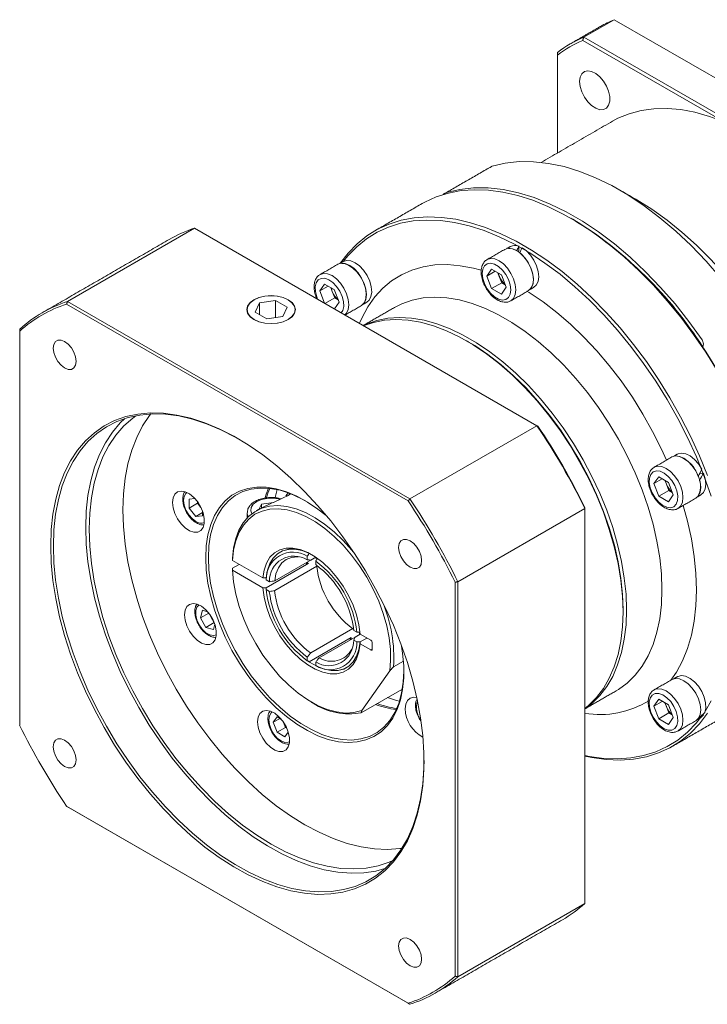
# Model space of a CAD drawing. Header units: millimetres. Extents: x -15 to 771, y 0 to 545.
# Tile 3 of 6: x 223 to 338, y 107 to 272. Entities that reach past the tile are written whole.
import ezdxf

# ---------------------------------------------------------------- set-up
doc = ezdxf.new("R2010")
doc.units = ezdxf.units.MM
doc.header["$LTSCALE"] = 1.3
doc.layers.get('0').update_dxf_attribs({"lineweight": 18})

msp = doc.modelspace()

# ---------------------------------------------------------------- linework, layer by layer
at = {"color": 7, "linetype": 'Continuous', "lineweight": 15}
for p, q in [((322.34, 272.27), (317.25, 269.33)), ((378.57, 239.81), (322.34, 272.27)), ((340.8, 255.09), (317.07, 268.78)), ((317.25, 269.33), (345.36, 253.1)), ((312.84, 266.34), (312.84, 249.88)), ((301.85, 247.65), (294.22, 243.24)), ((251.91, 237.24), (230.58, 224.92)), ((309.39, 204.05), (251.91, 237.24)), ((306.37, 234.21), (306.37, 233.23)), ((300.96, 229.2), (301.78, 230.36)), ((302.38, 230.01), (300.96, 229.2)), ((301.78, 230.36), (303.41, 229.41)), ((272.98, 229.45), (273.03, 229.48)), ((301.78, 227.09), (300.96, 229.2)), ((303.07, 229.12), (302.82, 229.75)), ((303.48, 228.07), (303.07, 229.12)), ((303.41, 229.41), (304.23, 227.31)), ((272.92, 226.69), (273.73, 227.85)), ((274.33, 227.5), (272.92, 226.69)), ((273.71, 224.65), (272.92, 226.69)), ((273.73, 227.85), (275.37, 226.91)), ((275.02, 226.62), (274.78, 227.25)), ((275.37, 226.91), (276.18, 224.8)), ((303.48, 228.07), (301.78, 227.09)), ((303.41, 226.15), (301.78, 227.09)), ((304.23, 227.31), (303.41, 226.15)), ((304.07, 227.73), (303.48, 228.07)), ((265.47, 225.1), (262.79, 224.68)), ((267.43, 223.97), (265.47, 225.1)), ((265.47, 222.23), (265.47, 225.1)), ((275.43, 225.56), (273.78, 224.61)), ((275.43, 225.56), (275.02, 226.62)), ((276.02, 225.22), (275.43, 225.56)), ((305.02, 225.03), (304.97, 225.01)), ((287.76, 191.4), (230.43, 224.49)), ((230.58, 224.92), (288.06, 191.74)), ((262.79, 224.68), (262.08, 223.14)), ((262.79, 222.72), (262.79, 224.68)), ((266.71, 222.42), (267.43, 223.97)), ((276.18, 224.8), (275.39, 223.68)), ((262.08, 223.14), (264.04, 222.01)), ((264.04, 222.01), (266.71, 222.42)), ((222.55, 219.94), (222.55, 153.74)), ((309.39, 204.05), (288.06, 191.74)), ((329.01, 194.31), (329.83, 195.47)), ((329.83, 195.47), (331.46, 194.52)), ((337.36, 196.06), (336.7, 196)), ((330.43, 195.12), (329.01, 194.31)), ((329.83, 192.2), (329.01, 194.31)), ((331.12, 194.23), (330.87, 194.87)), ((331.52, 193.18), (331.12, 194.23)), ((331.46, 194.52), (332.28, 192.42)), ((267.86, 192.68), (267.86, 192.48)), ((331.52, 193.18), (329.83, 192.2)), ((331.46, 191.26), (329.83, 192.2)), ((332.28, 192.42), (331.46, 191.26)), ((332.11, 192.84), (331.52, 193.18)), ((250.99, 191.72), (251.96, 191.81)), ((250.99, 190.21), (250.99, 191.72)), ((252.4, 191.03), (250.99, 190.21)), ((252.4, 191.03), (252.4, 191.27)), ((252.97, 190.32), (252.4, 191.03)), ((252.98, 190.31), (252.97, 190.32)), ((262.72, 189.99), (263.12, 190.85)), ((263.12, 190.85), (265.16, 191.17)), ((263.12, 190.21), (263.12, 190.85)), ((252.12, 188.8), (250.99, 190.21)), ((253.25, 189.46), (252.12, 188.8)), ((253.25, 188.91), (252.12, 188.8)), ((253.25, 189.67), (253.25, 188.91)), ((317.42, 190.15), (296.09, 177.83)), ((317.42, 123.77), (317.42, 190.15)), ((270.83, 182.12), (270.83, 181.51)), ((263.37, 178.46), (258.27, 181.41)), ((258.27, 180.1), (259.4, 180.75)), ((263.94, 176.83), (271.01, 180.91)), ((263.94, 176.83), (270.72, 180.75)), ((265.36, 177.97), (272.26, 181.95)), ((272.43, 180.42), (265.36, 176.33)), ((270.72, 181.07), (270.75, 180.76)), ((271.01, 180.91), (270.73, 181.07)), ((272.25, 181.95), (271.4, 181.46)), ((272.14, 181.89), (272.48, 181.69)), ((272.25, 180.69), (272.25, 181.3)), ((272.49, 180.52), (272.37, 180.45)), ((272.37, 180.45), (272.43, 180.42)), ((258.27, 179.77), (263.37, 176.83)), ((264.46, 177.83), (263.94, 178.13)), ((295.64, 111.55), (295.64, 177.74)), ((296.09, 177.83), (296.09, 111.46)), ((263.94, 176.5), (264.46, 176.2)), ((252.88, 171.76), (253.22, 173.03)), ((254.28, 172.57), (252.88, 171.76)), ((253.22, 173.03), (254.1, 172.79)), ((254.75, 171.78), (254.36, 172.47)), ((253.8, 170.16), (252.88, 171.76)), ((255.2, 170.97), (253.8, 170.16)), ((255.15, 171.1), (254.75, 171.78)), ((255.3, 170.71), (255.06, 169.83)), ((255.06, 169.83), (253.8, 170.16)), ((271.4, 165.87), (278.47, 169.95)), ((278.47, 169.88), (278.59, 169.95)), ((278.47, 169.95), (278.47, 169.88)), ((279.15, 169.35), (278.62, 169.66)), ((278.86, 168.54), (279.71, 169.03)), ((279.6, 169.35), (279.6, 168.97)), ((281.5, 168), (279.71, 169.03)), ((278.19, 168.47), (271.12, 164.39)), ((278.86, 168.54), (272.81, 165.05)), ((277.93, 168.32), (278.19, 168.14)), ((277.93, 168.32), (278.19, 168.14)), ((278.19, 168.15), (278.19, 168.47)), ((278.62, 168.02), (279.15, 167.72)), ((280.84, 168.37), (279.71, 167.72)), ((280.84, 168.37), (279.71, 167.72)), ((279.71, 167.39), (281.5, 166.36)), ((281.72, 166.49), (281.72, 167.6)), ((281.72, 166.49), (281.5, 166.36)), ((270.83, 165.16), (270.83, 164.55)), ((272.25, 163.74), (272.25, 164.34)), ((285.31, 163.54), (286.97, 164.5)), ((279.98, 156.19), (284.66, 162.84)), ((279.89, 155.82), (286.68, 159.74)), ((329.07, 159.67), (329.12, 159.7)), ((329.01, 156.91), (329.83, 158.07)), ((330.43, 157.72), (329.01, 156.91)), ((329.83, 158.07), (331.46, 157.13)), ((331.12, 156.84), (330.87, 157.47)), ((329.83, 154.8), (329.01, 156.91)), ((331.52, 155.78), (329.83, 154.8)), ((331.52, 155.78), (331.12, 156.84)), ((331.46, 157.13), (332.28, 155.02)), ((332.11, 155.44), (331.52, 155.78)), ((337.36, 155.44), (337.26, 155.57)), ((337.27, 155.55), (337.32, 155.63)), ((265.11, 154.21), (265.77, 155.14)), ((266.25, 154.86), (265.11, 154.21)), ((265.77, 152.53), (265.11, 154.21)), ((265.77, 155.14), (266.43, 154.76)), ((266.85, 154.19), (266.85, 154.2)), ((267.18, 153.34), (266.85, 154.19)), ((331.46, 153.86), (329.83, 154.8)), ((332.28, 155.02), (331.46, 153.86)), ((337.36, 155.44), (336.92, 155.02)), ((267.18, 153.34), (265.77, 152.53)), ((267.07, 151.77), (265.77, 152.53)), ((267.63, 152.57), (267.07, 151.77)), ((267.39, 153.23), (267.18, 153.34)), ((333.07, 152.75), (333.01, 152.72)), ((230.43, 140.09), (287.76, 107)), ((288.06, 106.82), (230.58, 140)), ((317.42, 123.77), (296.09, 111.46))]:
    msp.add_line(p, q, dxfattribs=at)
at = {"color": 7, "linetype": 'Continuous', "lineweight": 15, "flags": 128}
for points in [[(316.53, 261.88), (316.63, 262.62), (316.91, 263.2), (317.34, 263.56), (317.91, 263.7), (318.56, 263.59), (319.25, 263.25), (319.93, 262.69), (320.55, 261.97), (321.06, 261.13), (321.42, 260.24), (321.6, 259.36), (321.6, 258.56), (321.42, 257.89), (321.06, 257.42), (320.55, 257.16), (319.93, 257.15), (319.25, 257.38), (318.56, 257.83), (317.91, 258.48), (317.34, 259.27), (316.91, 260.14), (316.63, 261.04), (316.53, 261.88)], [(322.08, 255.22), (322.98, 255.7), (324.88, 256.48), (326.9, 257.02), (329.02, 257.31), (331.24, 257.36), (333.54, 257.16), (335.91, 256.71), (338.34, 256.02), (340.8, 255.09)], [(301.85, 247.65), (304.07, 248.17), (306.4, 248.42), (308.83, 248.41), (311.34, 248.13), (313.93, 247.59), (316.56, 246.78), (319.24, 245.71), (321.95, 244.39), (324.66, 242.82), (327.36, 241.02), (330.04, 239), (332.68, 236.76), (335.26, 234.32), (337.78, 231.7), (340.21, 228.91), (342.53, 225.96), (344.75, 222.88)], [(339.64, 213.3), (337.72, 216.4), (335.67, 219.4), (333.52, 222.29), (331.27, 225.05), (328.93, 227.66), (326.51, 230.12), (324.04, 232.41), (321.52, 234.51), (318.97, 236.42), (316.39, 238.13), (313.81, 239.62), (311.23, 240.89), (308.68, 241.93), (306.16, 242.73), (303.68, 243.3), (301.27, 243.63), (298.93, 243.71), (296.68, 243.55), (294.53, 243.15), (292.48, 242.51), (290.56, 241.63), (290.1, 241.37)], [(294.22, 243.24), (296.43, 243.76), (298.76, 244.02), (301.19, 244), (303.7, 243.72), (306.29, 243.18), (308.93, 242.37), (311.61, 241.3), (314.31, 239.98), (317.02, 238.41), (319.72, 236.61), (322.4, 234.59), (325.04, 232.35), (327.63, 229.91), (330.14, 227.29), (332.57, 224.5), (334.9, 221.55), (337.11, 218.47)], [(326.14, 242), (328.68, 240.41), (331.22, 238.6), (333.72, 236.58), (336.18, 234.36), (338.58, 231.96), (340.9, 229.38), (343.13, 226.66), (345.25, 223.79), (347.25, 220.81), (349.13, 217.72)], [(276.42, 231.39), (277.69, 233.05), (279.2, 234.61), (280.85, 235.95), (282.64, 237.06), (284.56, 237.94), (286.61, 238.58), (288.76, 238.98), (291.01, 239.14), (293.35, 239.06), (295.76, 238.73), (298.24, 238.16), (300.76, 237.36), (303.31, 236.31), (305.89, 235.05), (308.47, 233.55), (311.05, 231.85), (313.6, 229.94), (316.12, 227.84), (318.6, 225.55), (321.01, 223.09), (323.35, 220.48), (325.6, 217.72), (327.75, 214.83), (329.8, 211.83), (331.72, 208.73), (333.51, 205.54), (335.16, 202.3), (336.67, 199.01), (338.01, 195.68)], [(338.65, 192.2), (337.48, 195.5), (336.15, 198.8), (334.66, 202.06), (333.02, 205.28), (331.24, 208.44), (329.33, 211.52), (327.3, 214.49), (325.17, 217.36), (322.93, 220.1), (320.61, 222.69), (318.22, 225.13), (315.77, 227.4), (313.27, 229.49), (310.73, 231.38), (308.18, 233.07), (305.62, 234.55), (303.06, 235.81), (300.53, 236.84), (298.03, 237.64), (295.57, 238.21), (293.18, 238.53), (290.86, 238.61), (288.63, 238.46), (286.49, 238.06), (284.46, 237.42), (282.55, 236.55), (280.78, 235.44), (279.14, 234.12), (277.65, 232.57), (276.93, 231.68)], [(315.39, 238.73), (316.66, 237.97), (319.22, 236.28), (321.75, 234.38), (324.25, 232.3), (326.71, 230.03), (329.1, 227.59), (331.42, 225), (333.65, 222.26), (335.79, 219.39), (337.82, 216.41), (339.72, 213.34), (341.5, 210.18), (343.14, 206.96), (344.63, 203.7), (345.97, 200.4), (347.14, 197.09), (348.14, 193.79), (348.97, 190.52), (349.62, 187.28), (350.08, 184.1), (350.36, 181), (350.45, 177.99)], [(303.99, 233.68), (304.58, 233.86), (305.26, 233.79), (305.99, 233.48), (306.72, 232.94), (307.41, 232.22), (307.99, 231.37), (308.44, 230.43), (308.72, 229.48), (308.82, 228.58), (308.72, 227.79), (308.44, 227.17), (307.99, 226.75), (307.99, 226.75)], [(304.59, 233.81), (305.26, 233.75), (305.99, 233.44)], [(306.9, 233.96), (307.63, 233.43), (308.31, 232.7), (308.89, 231.84), (309.33, 230.91), (309.61, 229.96), (309.69, 229.06), (309.58, 228.28), (309.28, 227.67), (308.87, 227.31)], [(276.87, 231.65), (276.88, 231.65), (277.47, 231.83), (278.15, 231.75), (278.89, 231.43), (279.62, 230.89), (280.29, 230.16), (280.87, 229.29), (281.31, 228.35), (281.57, 227.4), (281.64, 226.51), (281.52, 225.74), (281.21, 225.14), (280.83, 224.8)], [(301.01, 231.95), (301.02, 231.96), (301.61, 232.14), (302.29, 232.08), (303.02, 231.76), (303.75, 231.23), (304.44, 230.51), (305.02, 229.65), (305.47, 228.72), (305.75, 227.77), (305.85, 226.87), (305.75, 226.08), (305.47, 225.45), (305.02, 225.03), (305.02, 225.03)], [(306.51, 233.08), (307.21, 232.41), (307.83, 231.58), (308.32, 230.66), (308.64, 229.71), (308.78, 228.79), (308.73, 227.97), (308.48, 227.31), (308.19, 226.95)], [(275.95, 231.17), (276.53, 231.35), (277.21, 231.28), (277.95, 230.97), (278.68, 230.44), (279.36, 229.72), (279.95, 228.86), (280.39, 227.92), (280.68, 226.97), (280.77, 226.07), (280.68, 225.28), (280.39, 224.66), (279.95, 224.24), (279.94, 224.24)], [(276.63, 231.31), (277.04, 231.28), (277.77, 231.03), (278.5, 230.54), (279.2, 229.86), (279.81, 229.03), (280.29, 228.11), (280.61, 227.15), (280.74, 226.24), (280.67, 225.43), (280.42, 224.77), (280, 224.33)], [(279.58, 221.26), (279.97, 222.13), (280.98, 224.01), (282.15, 225.69), (283.49, 227.16), (284.98, 228.4), (286.62, 229.42), (288.38, 230.21), (290.27, 230.76), (292.26, 231.06), (294.35, 231.12), (296.52, 230.94), (298.75, 230.51), (300, 230.17)], [(300.19, 229.64), (300.29, 228.8), (300.58, 227.92), (301.02, 227.06), (301.6, 226.3), (302.26, 225.7), (302.94, 225.31), (303.6, 225.15), (304.17, 225.25), (304.62, 225.58), (304.9, 226.14), (305, 226.87), (304.9, 227.7), (304.62, 228.59), (304.17, 229.44), (303.6, 230.2), (302.94, 230.8), (302.26, 231.2), (301.6, 231.35), (301.02, 231.26), (300.58, 230.92), (300.29, 230.37), (300.19, 229.64)], [(276.53, 223.02), (276.78, 223.42), (276.94, 224.1), (276.91, 224.91), (276.69, 225.78), (276.29, 226.66), (275.75, 227.46), (275.12, 228.12), (274.44, 228.58), (273.76, 228.82), (273.16, 228.81), (272.66, 228.55), (272.32, 228.07), (272.16, 227.39), (272.19, 226.58), (272.41, 225.71), (272.57, 225.31)], [(273.03, 229.48), (273.56, 229.64), (274.24, 229.57), (274.98, 229.26), (275.71, 228.72), (276.39, 228), (276.98, 227.15), (277.42, 226.21), (277.71, 225.26), (277.8, 224.36), (277.71, 223.57), (277.42, 222.94), (277.16, 222.66)], [(307.69, 226.67), (308.08, 226.43), (310.43, 224.86), (312.75, 223.08), (315.04, 221.11), (317.28, 218.95), (319.45, 216.63), (321.53, 214.16), (323.53, 211.56), (325.41, 208.83), (327.18, 206.01), (328.81, 203.1), (330.3, 200.13), (331.15, 198.27)], [(261.87, 225.22), (261.22, 224.73), (260.81, 224.16), (260.67, 223.55), (260.81, 222.94), (261.22, 222.37), (261.87, 221.89), (262.71, 221.51), (263.7, 221.28), (264.75, 221.2), (265.81, 221.28), (266.79, 221.51), (267.64, 221.89), (268.29, 222.37), (268.69, 222.94), (268.83, 223.55), (268.69, 224.16), (268.29, 224.73), (267.64, 225.22), (266.79, 225.59), (265.81, 225.83), (264.75, 225.91), (263.7, 225.83), (262.71, 225.59), (261.87, 225.22)], [(261.89, 225.2), (261.25, 224.72), (260.85, 224.16), (260.71, 223.55), (260.85, 222.95), (261.25, 222.38), (261.89, 221.9), (262.73, 221.53), (263.71, 221.3), (264.75, 221.22), (265.8, 221.3), (266.77, 221.53), (267.61, 221.9), (268.25, 222.38), (268.66, 222.95), (268.8, 223.55), (268.66, 224.16), (268.25, 224.72), (267.61, 225.2), (266.77, 225.57), (265.8, 225.81), (264.75, 225.88), (263.71, 225.81), (262.73, 225.57), (261.89, 225.2)], [(285.47, 223.92), (286.69, 224.54), (288.43, 225.16), (290.28, 225.53), (292.23, 225.66), (294.26, 225.55), (296.37, 225.19), (298.53, 224.6), (300.73, 223.76), (302.95, 222.7), (305.18, 221.41), (307.41, 219.9), (309.61, 218.2), (311.77, 216.3), (313.88, 214.23), (315.91, 211.99), (317.86, 209.61), (319.71, 207.1), (321.45, 204.47), (323.06, 201.76), (324.53, 198.97), (325.86, 196.13), (327.03, 193.26), (328.04, 190.38), (328.87, 187.51), (329.52, 184.66), (329.99, 181.87), (330.28, 179.15), (330.37, 176.52), (330.28, 174), (329.99, 171.6), (329.52, 169.36), (328.87, 167.27), (328.04, 165.36), (327.03, 163.63), (325.86, 162.11), (324.53, 160.81), (323.06, 159.72), (322.67, 159.49)], [(280.25, 220.88), (280.75, 221.11), (282.49, 221.73), (284.34, 222.1), (286.29, 222.23), (288.32, 222.12), (290.43, 221.77), (292.59, 221.17), (294.79, 220.33), (297.01, 219.27), (299.25, 217.98), (301.47, 216.48), (303.67, 214.77), (305.83, 212.87), (307.94, 210.8), (309.97, 208.56), (311.92, 206.18), (313.77, 203.67), (315.51, 201.04), (317.12, 198.33), (318.59, 195.54), (319.92, 192.7), (321.09, 189.83), (322.1, 186.95), (322.93, 184.08), (323.58, 181.23), (324.05, 178.44), (324.34, 175.72), (324.43, 173.09), (324.34, 170.57), (324.05, 168.18), (323.58, 165.93), (322.93, 163.84), (322.1, 161.93), (321.09, 160.2), (319.92, 158.69), (318.59, 157.38), (317.42, 156.49)], [(323.87, 172.76), (323.77, 175.39), (323.49, 178.12), (323.02, 180.91), (322.36, 183.75), (321.53, 186.62), (320.53, 189.51), (319.36, 192.38), (318.03, 195.22), (316.55, 198), (314.94, 200.72), (313.2, 203.34), (311.35, 205.85), (309.41, 208.24), (307.37, 210.47), (305.27, 212.55), (303.1, 214.44), (300.9, 216.15), (298.68, 217.65), (296.45, 218.94), (294.22, 220.01), (292.02, 220.84), (289.86, 221.44), (287.76, 221.8), (285.72, 221.91), (283.77, 221.78), (281.92, 221.4), (280.36, 220.86)], [(232.02, 214.86), (231.93, 215.6), (231.65, 216.38), (231.23, 217.12), (230.69, 217.74), (230.1, 218.19), (229.5, 218.43), (228.97, 218.42), (228.54, 218.18), (228.27, 217.71), (228.17, 217.08), (228.27, 216.34), (228.54, 215.56), (228.97, 214.83), (229.5, 214.2), (230.1, 213.75), (230.69, 213.52), (231.23, 213.52), (231.65, 213.77), (231.93, 214.23), (232.02, 214.86)], [(323.87, 173.09), (323.77, 175.69), (323.49, 178.38), (323.03, 181.15), (322.38, 183.96), (321.56, 186.8), (320.56, 189.65), (319.4, 192.49), (318.09, 195.3), (316.63, 198.06), (315.04, 200.74), (313.32, 203.34), (311.49, 205.82), (309.56, 208.18), (307.55, 210.39), (305.47, 212.45), (303.33, 214.32), (301.15, 216.01), (298.95, 217.5), (297.85, 218.16)], [(297.85, 218.16), (298.95, 217.5), (301.15, 216.01), (303.33, 214.32), (305.47, 212.45), (307.55, 210.39), (309.56, 208.18), (311.49, 205.82), (313.32, 203.34), (315.04, 200.74), (316.63, 198.06), (318.09, 195.3), (319.4, 192.49), (320.56, 189.65), (321.56, 186.8), (322.38, 183.96), (323.03, 181.15), (323.49, 178.38), (323.77, 175.69), (323.87, 173.09)], [(227.76, 183.83), (227.85, 186.58), (228.13, 189.21), (228.6, 191.69), (229.25, 194.02), (230.09, 196.18), (231.09, 198.15), (232.26, 199.93), (233.6, 201.5), (235.09, 202.86), (236.72, 204), (238.49, 204.9), (240.38, 205.57), (242.39, 206), (244.49, 206.19), (246.68, 206.14), (248.95, 205.84), (251.28, 205.3), (253.65, 204.52), (256.06, 203.51), (258.49, 202.28), (260.92, 200.82), (263.34, 199.15), (265.73, 197.28), (268.08, 195.22), (270.38, 192.99), (272.62, 190.59), (274.77, 188.04), (276.82, 185.35), (278.77, 182.55), (280.6, 179.65), (282.3, 176.66), (283.87, 173.61), (285.28, 170.51), (286.54, 167.39), (287.63, 164.25), (288.55, 161.12), (289.29, 158.02), (289.85, 154.96), (290.22, 151.97), (290.41, 149.07), (290.41, 146.26), (290.22, 143.57), (289.85, 141.02), (289.29, 138.61), (288.55, 136.36), (287.63, 134.3), (286.54, 132.42), (285.28, 130.74), (283.87, 129.27), (282.3, 128.03), (280.6, 127), (278.77, 126.22), (276.82, 125.67), (274.77, 125.36), (272.62, 125.29), (270.38, 125.47), (268.08, 125.89), (265.73, 126.54), (263.34, 127.44), (260.92, 128.56), (258.49, 129.91), (256.06, 131.48), (253.65, 133.24), (251.28, 135.21), (248.95, 137.36), (246.68, 139.68), (244.49, 142.16), (242.39, 144.77), (240.38, 147.52), (238.49, 150.37), (236.72, 153.32), (235.09, 156.34), (233.6, 159.42), (232.26, 162.53), (231.09, 165.67), (230.09, 168.8), (229.25, 171.92), (228.6, 175), (228.13, 178.03), (227.85, 180.98), (227.76, 183.83)], [(259.21, 201.86), (258.72, 202.14), (256.31, 203.37), (253.92, 204.37), (251.56, 205.15), (249.25, 205.68), (247, 205.98), (244.82, 206.03), (242.73, 205.84), (240.74, 205.42), (238.87, 204.75), (237.11, 203.85), (235.49, 202.73), (234.01, 201.38), (232.68, 199.81), (231.52, 198.05), (230.52, 196.09), (229.7, 193.95), (229.05, 191.64), (228.58, 189.17), (228.3, 186.56), (228.21, 183.83)], [(233.64, 186.97), (233.73, 189.7), (234.01, 192.31), (234.48, 194.77), (235.13, 197.08), (235.95, 199.22), (236.95, 201.18), (238.12, 202.95), (239.44, 204.51), (240.21, 205.26)], [(234.21, 186.64), (234.3, 189.36), (234.58, 191.94), (235.05, 194.39), (235.7, 196.68), (236.53, 198.8), (237.54, 200.73), (238.71, 202.47), (240.04, 204.01), (241.53, 205.33), (242.07, 205.73)], [(239.86, 189.91), (239.96, 192.62), (240.24, 195.21), (240.71, 197.66), (241.36, 199.95), (242.19, 202.06), (243.19, 204), (244.36, 205.74), (244.58, 206.02)], [(332.04, 198.79), (332.62, 198.97), (333.31, 198.9), (334.04, 198.59), (334.77, 198.05), (335.45, 197.33), (336.04, 196.48), (336.49, 195.54), (336.77, 194.59), (336.87, 193.69), (336.77, 192.9), (336.49, 192.28), (336.04, 191.86), (336.04, 191.86)], [(332.97, 199.27), (333.08, 199.32), (333.69, 199.45), (334.39, 199.33), (335.12, 198.96), (335.85, 198.38), (336.51, 197.62), (337.06, 196.73)], [(329.09, 197.09), (329.65, 197.25), (330.34, 197.19), (331.07, 196.87), (331.8, 196.34), (332.48, 195.62), (333.07, 194.76), (333.52, 193.83), (333.8, 192.88), (333.9, 191.98), (333.8, 191.19), (333.52, 190.56), (333.08, 190.15)], [(329.44, 196.46), (328.9, 196.28), (328.51, 195.87), (328.28, 195.25), (328.25, 194.48), (328.41, 193.62), (328.75, 192.74), (329.25, 191.91), (329.86, 191.19), (330.53, 190.66), (331.21, 190.34), (331.85, 190.26), (332.38, 190.44), (332.78, 190.86), (333, 191.47), (333.04, 192.25), (332.88, 193.11), (332.53, 193.99), (332.04, 194.82), (331.43, 195.53), (330.76, 196.07), (330.08, 196.39), (329.44, 196.46)], [(337.36, 196.06), (337.64, 195.11), (337.74, 194.21), (337.64, 193.43), (337.35, 192.81), (336.92, 192.42)], [(253.78, 181.87), (253.87, 183.86), (254.15, 185.72), (254.62, 187.42), (255.27, 188.95), (256.08, 190.3), (257.06, 191.43), (258.19, 192.36), (259.46, 193.05), (260.85, 193.51), (262.35, 193.73), (263.94, 193.7), (265.61, 193.43), (267.33, 192.93), (269.08, 192.18), (270.85, 191.22), (272.62, 190.03), (273.98, 188.97)], [(270.53, 191.41), (269.75, 191.83), (267.98, 192.63), (266.25, 193.19), (264.56, 193.51), (262.95, 193.58), (261.43, 193.4), (260.02, 192.97), (258.73, 192.31), (257.58, 191.41), (256.58, 190.29), (255.75, 188.95), (255.09, 187.43), (254.61, 185.73), (254.33, 183.87), (254.23, 181.87)], [(248.19, 191.15), (248.29, 191.93), (248.58, 192.53), (249.04, 192.92), (249.64, 193.06), (250.33, 192.95), (251.06, 192.58), (251.78, 192), (252.43, 191.24), (252.96, 190.35), (253.34, 189.41), (253.54, 188.48), (253.54, 187.64), (253.34, 186.94), (252.96, 186.43), (252.43, 186.17), (251.78, 186.15), (251.06, 186.39), (250.33, 186.87), (249.64, 187.55), (249.04, 188.39), (248.58, 189.31), (248.29, 190.25), (248.19, 191.15)], [(250.65, 192.82), (250.46, 192.66), (250.17, 192.17), (250.07, 191.5), (250.17, 190.71), (250.46, 189.88), (250.92, 189.09), (251.49, 188.43), (252.12, 187.95)], [(263.74, 191.98), (263.91, 192.52), (264.32, 193.53)], [(264.52, 193.51), (264.2, 192.69), (263.97, 191.98)], [(265.41, 191.93), (265.42, 191.96), (265.77, 193.3)], [(267.7, 192.74), (267.47, 192.53), (267.21, 192.26)], [(258.27, 181.73), (258.45, 183.48), (258.81, 185.07), (259.36, 186.5), (260.09, 187.74), (260.98, 188.78), (262.02, 189.59), (263.2, 190.18), (264.5, 190.52), (265.9, 190.62), (267.39, 190.47), (268.94, 190.08), (270.53, 189.44), (272.14, 188.58), (273.74, 187.51), (275.32, 186.22), (276.84, 184.76), (278.3, 183.13), (278.79, 182.53)], [(266.24, 191.67), (265.94, 191.75), (265, 191.87), (264.03, 191.83), (263.12, 191.63), (262.35, 191.3), (261.77, 190.85), (261.43, 190.33), (261.36, 189.77), (261.54, 189.26)], [(333.95, 190.65), (334.66, 188.01), (335.32, 185.02), (335.79, 182.08), (336.08, 179.21), (336.17, 176.44), (336.08, 173.77), (335.79, 171.23), (335.32, 168.84), (334.66, 166.6), (333.83, 164.54), (332.82, 162.66), (331.88, 161.3)], [(286.72, 133.03), (286.37, 132.98), (284.28, 132.84), (282.1, 132.94), (279.85, 133.28), (277.54, 133.86), (275.19, 134.68), (272.81, 135.72), (270.41, 137), (268.01, 138.49), (265.63, 140.19), (263.28, 142.09), (260.97, 144.18), (258.72, 146.43), (256.54, 148.85), (254.45, 151.41), (252.45, 154.1), (250.57, 156.9), (248.81, 159.8), (247.18, 162.77), (245.7, 165.81), (244.36, 168.88), (243.19, 171.97), (242.19, 175.07), (241.36, 178.14), (240.71, 181.19), (240.24, 184.17), (239.96, 187.09), (239.86, 189.91)], [(284.66, 162.84), (284.82, 164.59), (284.8, 166.45), (284.58, 168.41), (284.17, 170.43), (283.58, 172.49), (282.82, 174.55), (281.89, 176.59), (280.81, 178.58), (279.6, 180.49), (278.27, 182.29), (276.84, 183.95), (275.34, 185.45), (273.78, 186.77), (272.19, 187.89), (270.59, 188.79), (269, 189.46), (267.45, 189.89), (265.96, 190.08), (264.55, 190.02), (263.24, 189.71), (262.05, 189.16), (261, 188.37), (260.11, 187.36), (259.37, 186.14), (258.82, 184.72), (258.45, 183.14), (258.27, 181.41)], [(283.87, 129.63), (282.35, 129.22), (280.31, 128.91), (278.17, 128.85), (275.96, 129.02), (273.68, 129.44), (271.34, 130.09), (268.96, 130.98), (266.56, 132.1), (264.15, 133.44), (261.74, 134.99), (259.35, 136.75), (256.99, 138.7), (254.68, 140.83), (252.43, 143.13), (250.25, 145.59), (248.16, 148.19), (246.17, 150.92), (244.3, 153.75), (242.54, 156.67), (240.92, 159.67), (239.44, 162.73), (238.12, 165.82), (236.95, 168.93), (235.95, 172.05), (235.13, 175.14), (234.48, 178.2), (234.01, 181.2), (233.73, 184.13), (233.64, 186.97)], [(285.21, 131), (284.59, 130.73), (282.71, 130.11), (280.71, 129.72), (278.62, 129.57), (276.44, 129.67), (274.19, 130.01), (271.88, 130.59), (269.53, 131.41), (267.15, 132.46), (264.75, 133.73), (262.36, 135.23), (259.97, 136.93), (257.62, 138.83), (255.31, 140.91), (253.06, 143.17), (250.89, 145.58), (248.79, 148.15), (246.8, 150.84), (244.91, 153.64), (243.15, 156.53), (241.53, 159.51), (240.04, 162.54), (238.71, 165.61), (237.54, 168.71), (236.53, 171.8), (235.7, 174.88), (235.05, 177.92), (234.58, 180.91), (234.3, 183.82), (234.21, 186.64)], [(228.21, 183.83), (228.3, 181), (228.58, 178.07), (229.05, 175.06), (229.7, 172.01), (230.52, 168.91), (231.52, 165.8), (232.68, 162.69), (234.01, 159.59), (235.49, 156.54), (237.11, 153.54), (238.87, 150.61), (240.74, 147.78), (242.73, 145.06), (244.82, 142.46), (247, 140), (249.25, 137.69), (251.56, 135.56), (253.92, 133.61), (256.31, 131.85), (258.72, 130.3), (261.13, 128.96), (263.53, 127.85), (265.91, 126.96), (268.25, 126.3), (270.53, 125.89), (272.74, 125.71), (274.88, 125.78), (276.92, 126.09), (278.86, 126.63), (280.67, 127.41), (282.36, 128.43), (283.91, 129.67), (285.32, 131.12), (286.56, 132.79), (287.65, 134.65), (288.56, 136.71), (289.3, 138.94), (289.85, 141.33), (290.22, 143.86), (290.41, 146.53), (290.44, 147.78)], [(290.02, 181.38), (289.93, 182.12), (289.65, 182.9), (289.23, 183.63), (288.69, 184.26), (288.1, 184.71), (287.5, 184.94), (286.97, 184.94), (286.54, 184.69), (286.27, 184.23), (286.17, 183.6), (286.27, 182.86), (286.54, 182.08), (286.97, 181.35), (287.5, 180.72), (288.1, 180.27), (288.69, 180.03), (289.23, 180.04), (289.65, 180.29), (289.93, 180.75), (290.02, 181.38)], [(263.37, 178.46), (263.58, 179.8), (263.98, 180.97), (264.57, 181.94), (265.33, 182.7), (266.24, 183.21), (267.28, 183.48), (268.42, 183.49), (269.64, 183.24), (270.9, 182.74), (272.18, 182), (273.45, 181.04), (274.66, 179.88), (275.81, 178.55), (276.85, 177.09), (277.75, 175.52), (278.51, 173.89), (279.1, 172.24), (279.5, 170.61), (279.71, 169.03)], [(271.69, 182.31), (271.21, 182.56), (269.99, 183.05), (268.81, 183.29), (267.71, 183.28), (266.71, 183.03), (265.83, 182.53), (265.1, 181.81), (264.53, 180.87), (264.14, 179.75), (263.94, 178.46)], [(263.94, 178.46), (264.14, 179.74), (264.53, 180.85), (265.09, 181.79), (265.81, 182.51), (266.67, 183.01), (267.66, 183.27), (268.75, 183.29), (269.91, 183.07), (271.12, 182.61)], [(265.36, 177.97), (265.57, 179.15), (265.98, 180.16), (266.56, 180.98), (267.31, 181.57), (268.19, 181.92), (269.19, 182.02), (269.35, 182.01)], [(286.65, 167.01), (286.83, 165.85), (287.02, 163.71), (287.02, 161.66), (286.83, 159.74), (286.46, 157.96), (285.9, 156.34), (285.17, 154.9), (284.27, 153.66), (283.21, 152.63), (282.01, 151.82), (280.68, 151.24), (279.23, 150.9), (277.68, 150.8), (276.05, 150.95), (274.36, 151.34), (272.62, 151.96), (270.85, 152.82), (269.08, 153.9), (267.33, 155.18), (265.61, 156.66), (263.94, 158.31), (262.35, 160.13), (260.85, 162.08), (259.46, 164.14), (258.19, 166.3), (257.06, 168.53), (256.08, 170.8), (255.27, 173.08), (254.62, 175.36), (254.15, 177.6), (253.87, 179.78), (253.78, 181.87), (253.78, 181.87)], [(254.23, 181.87), (254.33, 179.77), (254.61, 177.58), (255.09, 175.33), (255.75, 173.05), (256.58, 170.75), (257.58, 168.48), (258.73, 166.25), (260.02, 164.1), (261.43, 162.04), (262.95, 160.1), (264.56, 158.31), (266.25, 156.68), (267.98, 155.24), (269.75, 154), (271.52, 152.98), (273.29, 152.18), (275.03, 151.62), (276.71, 151.3), (278.32, 151.23), (279.84, 151.41), (281.26, 151.84), (282.55, 152.5), (283.7, 153.4), (284.69, 154.52), (285.52, 155.86), (286.18, 157.38), (286.66, 159.08), (286.95, 160.94), (287.04, 162.8)], [(258.27, 179.77), (258.45, 177.8), (258.83, 175.75), (259.41, 173.66), (260.16, 171.56), (261.09, 169.48), (262.17, 167.45), (263.39, 165.5), (264.74, 163.67), (266.18, 161.97), (267.71, 160.44), (269.3, 159.09), (270.91, 157.96), (272.54, 157.04), (274.15, 156.37), (275.73, 155.94), (277.24, 155.77), (278.66, 155.85), (279.98, 156.19)], [(279.71, 167.39), (279.5, 166.06), (279.1, 164.89), (278.51, 163.91), (277.75, 163.16), (276.85, 162.64), (275.81, 162.37), (274.66, 162.37), (273.45, 162.61), (272.18, 163.11), (270.9, 163.85), (269.64, 164.81), (268.42, 165.97), (267.28, 167.3), (266.24, 168.76), (265.33, 170.33), (264.57, 171.96), (263.98, 173.61), (263.58, 175.25), (263.37, 176.83)], [(250.21, 172.26), (250.31, 173.04), (250.6, 173.65), (251.06, 174.03), (251.66, 174.18), (252.35, 174.06), (253.08, 173.7), (253.8, 173.11), (254.45, 172.35), (254.98, 171.46), (255.36, 170.52), (255.56, 169.59), (255.56, 168.75), (255.36, 168.05), (254.98, 167.55), (254.45, 167.28), (253.8, 167.26), (253.08, 167.51), (252.35, 167.99), (251.66, 168.67), (251.06, 169.5), (250.6, 170.42), (250.31, 171.36), (250.21, 172.26)], [(252.67, 173.93), (252.31, 173.56), (252.12, 172.97), (252.12, 172.23), (252.31, 171.41), (252.69, 170.59), (253.21, 169.85), (253.82, 169.27), (254.46, 168.9), (255.07, 168.78), (255.59, 168.91)], [(317.47, 156.6), (318.03, 157.05), (319.36, 158.36), (320.53, 159.88), (321.53, 161.6), (322.36, 163.51), (323.02, 165.6), (323.49, 167.85), (323.77, 170.24), (323.87, 172.76)], [(270.92, 164.53), (271.21, 164.33), (272.44, 163.62), (273.66, 163.13), (274.83, 162.89), (275.94, 162.9), (276.94, 163.15), (277.81, 163.65), (278.55, 164.37), (279.11, 165.31), (279.51, 166.43), (279.71, 167.72)], [(279.71, 167.72), (279.51, 166.44), (279.12, 165.33), (278.56, 164.39), (277.84, 163.67), (276.97, 163.17), (275.99, 162.91), (274.9, 162.89), (273.74, 163.11), (272.53, 163.57)], [(278.16, 168.14), (278, 168.25), (277.91, 168.31)], [(332.04, 161.39), (332.62, 161.57), (333.31, 161.5), (334.04, 161.19), (334.77, 160.66), (335.45, 159.94)], [(332.97, 161.87), (333.05, 161.91), (333.66, 162.05), (334.35, 161.94), (335.09, 161.59), (335.81, 161.01), (336.48, 160.26), (337.04, 159.38), (337.45, 158.43), (337.69, 157.49), (337.73, 156.61), (337.58, 155.86)], [(331.85, 157.68), (331.21, 158.34), (330.53, 158.8), (329.86, 159.04), (329.25, 159.03), (328.75, 158.77), (328.41, 158.29), (328.25, 157.61), (328.28, 156.8), (328.51, 155.93), (328.9, 155.05), (329.44, 154.26), (330.08, 153.59), (330.76, 153.13), (331.43, 152.89), (332.04, 152.9), (332.53, 153.16), (332.88, 153.65), (333.04, 154.32), (333, 155.13), (332.78, 156), (332.38, 156.88), (331.85, 157.68)], [(329.12, 159.7), (329.65, 159.86), (330.34, 159.79), (331.07, 159.48), (331.8, 158.94), (332.48, 158.22)], [(335.45, 159.94), (336.04, 159.08), (336.49, 158.14), (336.77, 157.19), (336.87, 156.29), (336.77, 155.5), (336.49, 154.88), (336.04, 154.46), (336.04, 154.46)], [(286.3, 157.74), (285.83, 157.86), (284.27, 158.35)], [(287.26, 156.5), (287.36, 157.28), (287.65, 157.89), (288.11, 158.28), (288.71, 158.42), (289.21, 158.36)], [(332.48, 158.22), (333.07, 157.37), (333.52, 156.43), (333.8, 155.48), (333.9, 154.58), (333.8, 153.79), (333.52, 153.16), (333.07, 152.75), (333.07, 152.75)], [(337.66, 156.13), (338.65, 157.81)], [(262.49, 154.29), (262.59, 155.07), (262.88, 155.68), (263.34, 156.06), (263.94, 156.21), (264.63, 156.09), (265.36, 155.73), (266.08, 155.14), (266.73, 154.38), (267.26, 153.49), (267.64, 152.55), (267.84, 151.62), (267.84, 150.78), (267.64, 150.08), (267.26, 149.58), (266.73, 149.31), (266.08, 149.3), (265.36, 149.54), (264.63, 150.02), (263.94, 150.7), (263.34, 151.53), (262.88, 152.45), (262.59, 153.39), (262.49, 154.29)], [(264.95, 155.96), (264.76, 155.81), (264.47, 155.31), (264.37, 154.64), (264.47, 153.85), (264.76, 153.02), (265.22, 152.24), (265.79, 151.57), (266.42, 151.09), (267.05, 150.84), (267.63, 150.85), (267.85, 150.94)], [(338.01, 155.72), (336.67, 153.95), (335.16, 152.39), (333.51, 151.05), (331.72, 149.94), (329.8, 149.06), (327.75, 148.42), (325.6, 148.02), (323.35, 147.86), (321.01, 147.94), (318.6, 148.27), (317.42, 148.51)], [(317.42, 148.63), (318.22, 148.47), (320.61, 148.14), (322.93, 148.06), (325.17, 148.22), (327.3, 148.62), (329.33, 149.26), (331.24, 150.13), (333.02, 151.23), (334.66, 152.56), (336.15, 154.1), (336.86, 154.99)], [(232.02, 147.89), (231.93, 148.63), (231.65, 149.4), (231.23, 150.14), (230.69, 150.77), (230.1, 151.22), (229.5, 151.45), (228.97, 151.45), (228.54, 151.2), (228.27, 150.74), (228.17, 150.11), (228.27, 149.37), (228.54, 148.59), (228.97, 147.85), (229.5, 147.23), (230.1, 146.77), (230.69, 146.54), (231.23, 146.55), (231.65, 146.79), (231.93, 147.25), (232.02, 147.89)], [(290.02, 114.4), (289.93, 115.14), (289.65, 115.92), (289.23, 116.66), (288.69, 117.28), (288.1, 117.73), (287.5, 117.97), (286.97, 117.96), (286.54, 117.72), (286.27, 117.26), (286.17, 116.62), (286.27, 115.88), (286.54, 115.11), (286.97, 114.37), (287.5, 113.74), (288.1, 113.29), (288.69, 113.06), (289.23, 113.06), (289.65, 113.31), (289.93, 113.77), (290.02, 114.4)]]:
    msp.add_lwpolyline(points, dxfattribs=at)
at = {"color": 7, "linetype": 'Continuous', "lineweight": 15}
for centre, radius, start, end in [((330.24, 253.5), 20.36, 112.8081, 119.9899), ((325.13, 250.59), 20.33, 112.8038, 127.2069), ((324.98, 250.2), 20.19, 113.0472, 126.9636), ((279.53, 180.33), 68.53, 32.6104, 58.451), ((258.79, 216.03), 22.29, 107.9677, 119.9623), ((305.7, 232.7), 1.65, 65.8504, 118.0188), ((305.73, 230.17), 2.85, 189.3465, 201.5125), ((306.1, 230.28), 3.24, 200.8725, 230.9147), ((277.68, 227.66), 2.85, 189.3465, 201.5125), ((278.05, 227.77), 3.24, 200.8725, 230.9147), ((237.42, 203.81), 22.19, 107.9475, 132.0632), ((237.3, 203.5), 22.08, 108.1121, 131.8987), ((214.94, 140.25), 113.98, 25.9604, 34.0396), ((215.48, 140.56), 113.44, 26.0161, 33.9839), ((331.56, 194.04), 5.12, 17.0174, 70.5421), ((333.77, 195.28), 2.85, 189.3465, 201.5125), ((334.15, 195.39), 3.24, 200.8725, 230.9147), ((333.82, 193.82), 3.04, 330.7575, 20.0826), ((255.09, 192.03), 2.72, 200.9241, 218.7481), ((193.7, 127.99), 113.44, 26.0161, 33.9839), ((193.61, 127.94), 113.98, 25.9604, 34.0396), ((262.19, 189.43), 1.44, 179.9813, 208.8745), ((252.97, 189.08), 1.42, 233.2964, 294.5228), ((268.43, 178.32), 4.49, 57.6251, 182.3856), ((268.63, 177.97), 4.17, 58.1428, 181.868), ((262.2, 167.53), 17.04, 6.1284, 53.8716), ((262.81, 167.89), 15.91, 6.3829, 53.6171), ((287.52, 182.15), 15.2, 186.5618, 233.4382), ((280.88, 178.32), 17.04, 186.1284, 233.8716), ((280.27, 177.97), 15.91, 186.3829, 233.6171), ((280.45, 178.07), 15.2, 186.5618, 233.4382), ((261.58, 165.12), 23.78, 356.2084, 22.967), ((257.09, 173.13), 2.69, 200.9016, 210.0729), ((257.09, 173.12), 2.69, 209.9271, 219.0931), ((274.45, 167.89), 4.17, 238.1428, 1.868), ((274.66, 167.53), 4.49, 237.6251, 2.3856), ((281.23, 167.58), 0.492, 2.6055, 57.3945), ((274.88, 168.37), 3.91, 238.1195, 331.2514), ((281.59, 166.47), 0.14, 230.7967, 9.214), ((277.84, 166.67), 11.04, 236.974, 280.7106), ((287.12, 169.66), 13.36, 248.7849, 264.2173), ((287.43, 169.92), 13.46, 248.8251, 263.2832), ((292.53, 156.68), 3.37, 161.1827, 218.9308), ((319.95, 171.22), 15.71, 260.716, 301.4599), ((333.77, 157.88), 2.85, 189.3465, 201.5125), ((292.9, 156.68), 5.65, 181.795, 241.9738), ((334.15, 157.99), 3.24, 200.8725, 230.9147), ((269.39, 155.17), 2.73, 201.2611, 219.0613), ((324.49, 203.5), 113.44, 206.0161, 213.9839), ((302.5, 140.31), 22.28, 300.0279, 312.0473), ((280.89, 127.98), 22.08, 288.1121, 311.8987), ((281.22, 127.93), 22.19, 287.9475, 312.0632)]:
    msp.add_arc(centre, radius, start, end, dxfattribs=at)
for centre, major_axis, ratio, start_param, end_param in [((305.99, 230.21), (1.72, 5.45), 0.201938, 0.814487, 1.002591), ((306.9, 230.73), (1.72, 5.45), 0.201938, 1.002591, 1.190694), ((334.04, 195.32), (3.85, 6.31), 0.26938, 4.908973, 5.097076), ((334.94, 195.85), (3.85, 6.31), 0.26938, 4.72087, 4.908973), ((334.04, 157.92), (6.27, 4.74), 0.491243, 4.744148, 4.915385), ((334.94, 158.45), (6.27, 4.74), 0.491243, 4.573227, 4.727281)]:
    msp.add_ellipse(centre, major_axis=major_axis, ratio=ratio, start_param=start_param, end_param=end_param, dxfattribs=at)
for points in [[(320.06, 271.14), (314.97, 268.2)], [(317.07, 268.78), (317.25, 269.33)], [(312.84, 266.34), (312.84, 266.78)], [(322.08, 255.22), (310.1, 248.3)], [(301.75, 247.6), (294.08, 243.18)], [(301.76, 247.6), (301.85, 247.65)], [(294.22, 243.24), (294.09, 243.16)], [(326.14, 242), (323.31, 243.63)], [(294.02, 243.14), (293.59, 242.89)], [(290.1, 241.37), (282.18, 236.8)], [(315.39, 238.73), (315.1, 238.9)], [(247.65, 235.34), (226.33, 223.03)], [(303.99, 233.68), (301.02, 231.96)], [(304.92, 234.16), (304.32, 233.81)], [(276.87, 231.65), (276.28, 231.31)], [(275.95, 231.17), (272.98, 229.45)], [(305.02, 225.03), (307.99, 226.75)], [(308.28, 226.97), (308.87, 227.31)], [(261.89, 225.2), (261.87, 225.19)], [(267.64, 225.19), (267.61, 225.2)], [(230.43, 224.49), (230.58, 224.92)], [(277.18, 222.65), (279.94, 224.24)], [(285.47, 223.92), (280.22, 220.89)], [(280.23, 224.46), (280.83, 224.8)], [(222.55, 220.29), (222.55, 219.94)], [(297.85, 218.16), (297.57, 218.32)], [(309.54, 203.97), (309.39, 204.05)], [(332.04, 198.79), (329.07, 197.07)], [(332.97, 199.27), (332.37, 198.92)], [(336.32, 192.08), (336.92, 192.42)], [(287.76, 191.4), (288.06, 191.74)], [(317.42, 190.15), (317.42, 190.32)], [(333.07, 190.14), (336.04, 191.86)], [(260.75, 189.42), (260.75, 188.56)], [(262.66, 189.97), (262.23, 189.72)], [(258.27, 181.41), (258.27, 181.73)], [(270.72, 180.75), (270.72, 181.07)], [(258.27, 180.1), (258.27, 179.77)], [(263.94, 178.46), (263.37, 178.46)], [(295.64, 177.74), (296.09, 177.83)], [(263.37, 176.83), (263.94, 176.83)], [(323.87, 172.76), (323.87, 173.09)], [(279.71, 167.72), (279.71, 167.39)], [(285.31, 163.54), (284.66, 162.84)], [(332.04, 161.39), (329.07, 159.67)], [(332.97, 161.87), (332.37, 161.53)], [(317.42, 156.46), (322.67, 159.49)], [(271.54, 157.58), (271.82, 157.41)], [(279.98, 156.19), (279.89, 155.82)], [(332.18, 150.2), (340.1, 154.77)], [(333.07, 152.75), (336.04, 154.46)], [(336.32, 154.68), (336.92, 155.02)], [(230.58, 140), (230.43, 140.09)], [(292.32, 108.71), (313.65, 121.03)], [(295.64, 111.55), (296.09, 111.46)], [(288.06, 106.82), (287.76, 107)]]:
    msp.add_open_spline(points, degree=1, dxfattribs=at)
for points, knots in [([(301.02, 231.94), (300.98, 231.92), (300.74, 231.82), (300.42, 231.44), (300.12, 230.84), (300.03, 230.3), (300.02, 229.96), (300.02, 229.89)], [0, 0, 0, 0, 0.0573527, 0.3395809, 0.6199961, 0.9142674, 1, 1, 1, 1]), ([(273.06, 229.47), (272.98, 229.44), (272.71, 229.33), (272.36, 228.92), (272.07, 228.32), (271.95, 227.58), (272, 226.74), (272.16, 225.99), (272.37, 225.54), (272.44, 225.39)], [0, 0, 0, 0, 0.06158, 0.222299, 0.382234, 0.550236, 0.727052, 0.907042, 1, 1, 1, 1]), ([(300.02, 229.89), (300.02, 229.73), (300.04, 229.3), (300.2, 228.53), (300.55, 227.63), (301.05, 226.78), (301.65, 226.03), (302.34, 225.41), (303.09, 224.98), (303.82, 224.78), (304.47, 224.78), (304.8, 224.94), (304.95, 225.01)], [0, 0, 0, 0, 0.058911, 0.168514, 0.277772, 0.3868, 0.496128, 0.606238, 0.717852, 0.831094, 0.927207, 1, 1, 1, 1]), ([(337.26, 217.26), (337.29, 217.43), (337.36, 217.75), (337.29, 218.17), (337.16, 218.38), (337.11, 218.47)], [0, 0, 0, 0, 0.412851, 0.759022, 1, 1, 1, 1]), ([(329.12, 197.06), (329.02, 197.02), (328.73, 196.88), (328.39, 196.43), (328.13, 195.8), (328.04, 195.04), (328.11, 194.19), (328.37, 193.29), (328.78, 192.4), (329.32, 191.58), (329.96, 190.88), (330.68, 190.33), (331.41, 189.99), (332.11, 189.88), (332.68, 189.93), (332.97, 190.11), (333.07, 190.18)], [0, 0, 0, 0, 0.036104, 0.107163, 0.178598, 0.254027, 0.332998, 0.412883, 0.492535, 0.572146, 0.652105, 0.732848, 0.814835, 0.887818, 0.956956, 1, 1, 1, 1]), ([(250.25, 192.92), (250.22, 192.89), (250.07, 192.7), (249.95, 192.21), (249.9, 191.5), (250.04, 190.69), (250.34, 189.86), (250.79, 189.07), (251.35, 188.37), (251.85, 187.95), (252.27, 187.68), (252.7, 187.48), (253.12, 187.34), (253.39, 187.38), (253.43, 187.39)], [0, 0, 0, 0, 0.02085, 0.119093, 0.223486, 0.332159, 0.441242, 0.55008, 0.659229, 0.769253, 0.805965, 0.865178, 0.977503, 1, 1, 1, 1]), ([(266.41, 191.74), (266.28, 191.78), (265.86, 191.92), (265.07, 191.99), (264.09, 191.97), (263.14, 191.8), (262.28, 191.48), (261.58, 191.05), (261.09, 190.52), (260.79, 189.98), (260.78, 189.6), (260.78, 189.44)], [0, 0, 0, 0, 0.055829, 0.181325, 0.306636, 0.432378, 0.559167, 0.687801, 0.804257, 0.914303, 1, 1, 1, 1]), ([(262.67, 189.95), (262.74, 190), (263.14, 190.27), (264.18, 190.73), (265.62, 191.37), (266.99, 191.99), (267.7, 192.38), (268.02, 192.57)], [0, 0, 0, 0, 0.05876, 0.336206, 0.566556, 0.798109, 1, 1, 1, 1]), ([(271.12, 182.61), (271.05, 182.48), (270.95, 182.32), (270.86, 182.16), (270.83, 182.12)], [0, 0, 0, 0, 0.751343, 1, 1, 1, 1]), ([(271.4, 181.46), (271.31, 181.47), (271.12, 181.48), (270.93, 181.5), (270.83, 181.51)], [0, 0, 0, 0, 0.487845, 1, 1, 1, 1]), ([(272.25, 181.3), (272.27, 181.34), (272.37, 181.5), (272.46, 181.67), (272.53, 181.79)], [0, 0, 0, 0, 0.248657, 1, 1, 1, 1]), ([(263.94, 178.13), (263.94, 178.16), (263.94, 178.27), (263.94, 178.38), (263.94, 178.46)], [0, 0, 0, 0, 0.248657, 1, 1, 1, 1]), ([(264.46, 177.83), (264.61, 177.85), (264.91, 177.9), (265.21, 177.95), (265.36, 177.97)], [0, 0, 0, 0, 0.512155, 1, 1, 1, 1]), ([(263.94, 176.83), (263.94, 176.75), (263.94, 176.64), (263.94, 176.53), (263.94, 176.5)], [0, 0, 0, 0, 0.751343, 1, 1, 1, 1]), ([(265.36, 176.33), (265.21, 176.31), (264.91, 176.27), (264.61, 176.22), (264.46, 176.2)], [0, 0, 0, 0, 0.487845, 1, 1, 1, 1]), ([(252.27, 174.03), (252.23, 173.97), (252.07, 173.75), (251.95, 173.23), (251.93, 172.5), (252.09, 171.68), (252.42, 170.85), (252.88, 170.07), (253.46, 169.4), (254.12, 168.87), (254.78, 168.57), (255.24, 168.45), (255.44, 168.48), (255.45, 168.49)], [0, 0, 0, 0, 0.03492, 0.134004, 0.239361, 0.348426, 0.457578, 0.566535, 0.675885, 0.786223, 0.89835, 0.99795, 1, 1, 1, 1]), ([(279.71, 169.35), (279.57, 169.35), (279.38, 169.35), (279.19, 169.35), (279.15, 169.35)], [0, 0, 0, 0, 0.751343, 1, 1, 1, 1]), ([(278.62, 168.02), (278.66, 168.11), (278.74, 168.28), (278.82, 168.46), (278.86, 168.54)], [0, 0, 0, 0, 0.512155, 1, 1, 1, 1]), ([(279.15, 167.72), (279.19, 167.72), (279.38, 167.72), (279.57, 167.72), (279.71, 167.72)], [0, 0, 0, 0, 0.248657, 1, 1, 1, 1]), ([(270.83, 165.16), (270.93, 165.28), (271.12, 165.52), (271.31, 165.75), (271.4, 165.87)], [0, 0, 0, 0, 0.512155, 1, 1, 1, 1]), ([(270.83, 164.55), (270.86, 164.54), (270.95, 164.49), (271.05, 164.43), (271.12, 164.39)], [0, 0, 0, 0, 0.248657, 1, 1, 1, 1]), ([(272.81, 165.05), (272.72, 164.93), (272.53, 164.7), (272.35, 164.46), (272.25, 164.34)], [0, 0, 0, 0, 0.487845, 1, 1, 1, 1]), ([(272.53, 163.57), (272.46, 163.61), (272.37, 163.67), (272.27, 163.72), (272.25, 163.74)], [0, 0, 0, 0, 0.751343, 1, 1, 1, 1]), ([(329.14, 159.69), (329.09, 159.67), (328.85, 159.58), (328.51, 159.21), (328.19, 158.63), (328.05, 157.91), (328.07, 157.08), (328.27, 156.19), (328.63, 155.29), (329.13, 154.45), (329.74, 153.7), (330.43, 153.09), (331.18, 152.67), (331.91, 152.49), (332.54, 152.5), (332.86, 152.67), (332.98, 152.73)], [0, 0, 0, 0, 0.016326, 0.088399, 0.159746, 0.234295, 0.312992, 0.393519, 0.473898, 0.554126, 0.634593, 0.715669, 0.797879, 0.881211, 0.951684, 1, 1, 1, 1]), ([(289.2, 158.06), (289.14, 157.91), (288.99, 157.55), (288.97, 156.87), (289.1, 156.07), (289.4, 155.23), (289.71, 154.72), (289.86, 154.46)], [0, 0, 0, 0, 0.151759, 0.357352, 0.571532, 0.786613, 1, 1, 1, 1]), ([(264.56, 156.06), (264.5, 155.98), (264.32, 155.72), (264.22, 155.16), (264.22, 154.41), (264.41, 153.59), (264.76, 152.76), (265.24, 152), (265.83, 151.34), (266.5, 150.84), (267.14, 150.55), (267.55, 150.53), (267.73, 150.53)], [0, 0, 0, 0, 0.049293, 0.149185, 0.2553, 0.364498, 0.473544, 0.58246, 0.691845, 0.802348, 0.914713, 1, 1, 1, 1])]:
    msp.add_open_spline(points, degree=3, knots=knots, dxfattribs=at)

doc.saveas('drawing.dxf')
